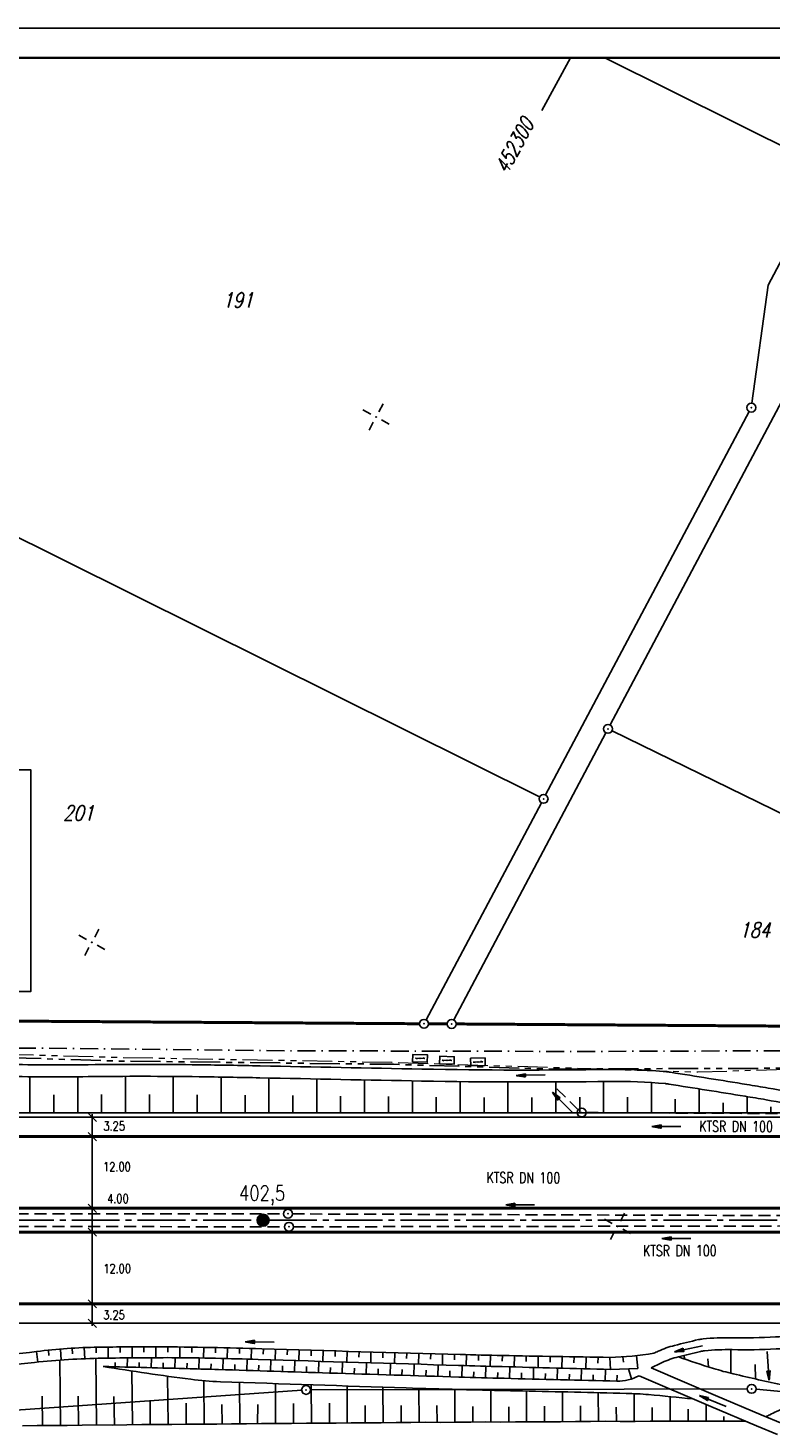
# Model space of a CAD drawing. Extents: x 0 to 1135, y 0 to 420.
# Tile 40 of 81: x 583 to 707, y 186 to 420. Entities that reach past the tile are written whole.
import ezdxf
from ezdxf.enums import TextEntityAlignment as Align

# ---------------------------------------------------------------- set-up
doc = ezdxf.new("R2010")
doc.units = 0
doc.header["$LTSCALE"] = 2
doc.header["$MEASUREMENT"] = 0
for name, pattern in [('ACHSE', [5.5, 4, -0.5, 0.5, -0.5]), ('AUSGEZOGEN', [0]), ('BAB-FM2', [2.6, 1.5, -0.5, 0.1, -0.5]), ('GESTRICH-X2', [1.5, 1, -0.5]), ('PHANTOMX2', [5, 2.5, -0.5, 0.5, -0.5, 0.5, -0.5])]:
    doc.linetypes.add(name, pattern=pattern)
doc.layers.get('0').update_dxf_attribs({"color": 8, "linetype": 'AUSGEZOGEN'})
for name, color, linetype in [('ACHSETOP', 250, 'ACHSE'), ('BAB_FM', 8, 'BAB-FM2'), ('BOESCHG', 8, 'AUSGEZOGEN'), ('Boeschungen', 15, 'CONTINUOUS'), ('BW-SCHRIFT', 8, 'AUSGEZOGEN'), ('FBRTOP', 8, 'AUSGEZOGEN'), ('FLSTNR', 8, 'AUSGEZOGEN'), ('GRABEN', 8, 'AUSGEZOGEN'), ('GRENZL', 8, 'AUSGEZOGEN'), ('GRENZL-BAB', 7, 'AUSGEZOGEN'), ('GRENZP', 8, 'AUSGEZOGEN'), ('GRENZP-BAB', 7, 'AUSGEZOGEN'), ('HEKT_B', 250, 'CONTINUOUS'), ('KANAL', 200, 'GESTRICH-X2'), ('Lichtwellenleiter COLT', 8, 'PHANTOMX2'), ('Lichtwellenleiter GLH', 8, 'PHANTOMX2'), ('MULDE', 8, 'AUSGEZOGEN'), ('NETZ', 250, 'AUSGEZOGEN'), ('PFEIL', 200, 'CONTINUOUS'), ('PFEILTOP', 8, 'AUSGEZOGEN'), ('RAHMEN', 250, 'AUSGEZOGEN'), ('SCHRIFT', 8, 'AUSGEZOGEN'), ('SCHSYMBOL', 200, 'AUSGEZOGEN'), ('SIGNATUR', 8, 'AUSGEZOGEN'), ('TEXTO', 200, 'CONTINUOUS')]:
    doc.layers.add(name, color=color, linetype=linetype)
doc.styles.add('ROMANS', font='romans.shx', dxfattribs={"width": 0.8})

# ---------------------------------------------------------------- blocks, each defined once
blk = doc.blocks.new('IKR')
at = {"color": 0}
for p, q in [((0, 1), (0, 2.5)), ((-2.5, 0), (-1, 0)), ((1, 0), (2.5, 0)), ((0, -2.5), (0, -1))]:
    blk.add_line(p, q, dxfattribs=at)
blk.add_circle((0, 0), 0.05, dxfattribs=at)
blk.add_point((0, 0), dxfattribs=at)
blk = doc.blocks.new('KS')
for p, q in [((-1.14, 0), (1.14, 0)), ((-1.14, 0), (-0.64, -0.15)), ((0.63, 0.15), (1.14, 0))]:
    blk.add_line(p, q)
blk.add_lwpolyline([(-1.76, -0.89), (1.74, -0.88), (1.73, 0.91), (-1.76, 0.91)], close=True)
blk.add_point((0, 0))
blk.add_point((0, 0))
blk = doc.blocks.new('*X17')
at = {"color": 0}
for p, q in [((212.23, 257.39), (213.24, 258.4)), ((212.24, 257.33), (213.31, 258.4)), ((212.24, 257.47), (213.17, 258.4)), ((212.24, 257.26), (213.37, 258.39)), ((212.24, 257.55), (213.09, 258.39)), ((212.25, 257.2), (213.43, 258.38)), ((212.26, 257.63), (213, 258.37)), ((212.27, 257.14), (213.49, 258.37)), ((212.28, 257.09), (213.55, 258.35)), ((212.29, 257.73), (212.9, 258.35)), ((212.3, 257.04), (213.6, 258.33)), ((212.32, 256.99), (213.65, 258.31)), ((212.34, 257.86), (212.78, 258.29)), ((212.35, 256.94), (213.69, 258.29)), ((212.37, 256.9), (213.74, 258.26)), ((212.4, 256.85), (213.78, 258.24)), ((212.43, 256.81), (213.83, 258.21)), ((212.46, 256.77), (213.86, 258.18)), ((212.49, 256.73), (213.9, 258.14)), ((212.53, 256.7), (213.94, 258.11)), ((212.56, 256.66), (213.97, 258.07)), ((212.6, 256.63), (214.01, 258.03)), ((212.64, 256.6), (214.04, 257.99)), ((212.68, 256.57), (214.07, 257.95)), ((212.73, 256.54), (214.09, 257.91)), ((212.77, 256.52), (214.12, 257.86)), ((212.82, 256.49), (214.14, 257.82)), ((212.87, 256.47), (214.16, 257.77)), ((212.92, 256.45), (214.18, 257.72)), ((212.97, 256.44), (214.2, 257.66)), ((213.03, 256.42), (214.21, 257.6)), ((213.09, 256.41), (214.22, 257.54)), ((213.16, 256.41), (214.23, 257.48)), ((213.22, 256.4), (214.23, 257.41)), ((213.3, 256.41), (214.23, 257.34)), ((213.38, 256.41), (214.22, 257.26)), ((213.46, 256.43), (214.2, 257.17)), ((213.56, 256.46), (214.18, 257.07)), ((213.69, 256.51), (214.12, 256.95))]:
    blk.add_line(p, q, dxfattribs=at)
blk = doc.blocks.new('SRMAST2')
at = {"color": 0}
blk.add_circle((0, 0), 0.999, dxfattribs=at)
blk.add_point((0, 0), dxfattribs=at)
blk.add_blockref('*X17', (-213.23, -257.4))
blk = doc.blocks.new('GST')
at = {"color": 0}
blk.add_circle((0, 0), 0.75, dxfattribs=at)
blk.add_point((0, 0), dxfattribs=at)
blk = doc.blocks.new('10')
blk.add_blockref('GST', (0, 0))
blk = doc.blocks.new('PFEIL2')
at = {"color": 0}
for p, q in [((0.88, 0), (-2.4, -0.01)), ((0.88, -0.27), (0.88, 0.28)), ((0.88, 0.28), (2.43, 0.01)), ((0.91, 0.27), (0.88, 0.26)), ((0.97, 0.26), (0.88, 0.25)), ((1.02, 0.25), (0.88, 0.23)), ((1.07, 0.24), (0.88, 0.21)), ((1.13, 0.23), (0.88, 0.19)), ((1.18, 0.22), (0.88, 0.17)), ((1.24, 0.21), (0.88, 0.15)), ((1.29, 0.21), (0.88, 0.14)), ((1.34, 0.2), (0.88, 0.12)), ((1.4, 0.19), (0.88, 0.1)), ((1.45, 0.18), (0.88, 0.08)), ((1.51, 0.17), (0.88, 0.06)), ((1.56, 0.16), (0.88, 0.04)), ((1.61, 0.15), (0.88, 0.02)), ((1.67, 0.14), (0.88, 0.01)), ((1.72, 0.13), (0.88, -0.01)), ((1.78, 0.12), (0.88, -0.03)), ((1.83, 0.11), (0.88, -0.05)), ((1.88, 0.1), (0.88, -0.07)), ((1.94, 0.09), (0.88, -0.09)), ((2.05, 0.08), (0.88, -0.12)), ((1.99, 0.08), (0.88, -0.11)), ((2.1, 0.07), (0.88, -0.14)), ((2.15, 0.06), (0.88, -0.16)), ((2.21, 0.05), (0.88, -0.18)), ((2.26, 0.04), (0.88, -0.2)), ((2.32, 0.03), (0.88, -0.22)), ((2.37, 0.02), (0.88, -0.23)), ((2.42, 0.01), (0.88, -0.25)), ((2.43, 0.01), (0.88, -0.27))]:
    blk.add_line(p, q, dxfattribs=at)

msp = doc.modelspace()

# ---------------------------------------------------------------- linework, layer by layer
at = {"layer": 'ACHSETOP'}
msp.add_lwpolyline([(25, 220.37), (447.45, 220.37), (747.45, 220.37), (922.45, 220.37), (950, 220.37)], dxfattribs=at)
at = {"layer": 'BAB_FM', "flags": 128}
msp.add_lwpolyline([(426.4, 254.63), (461.4, 256.5), (499.28, 256.05), (504.78, 256.45), (526.4, 250.18), (576.4, 249.26), (626.4, 248.75), (676.4, 248.63), (726.4, 248.82), (776.4, 248.5), (826.4, 248.29), (876.4, 248.27), (909.4, 248.16), (909.4, 241.36), (906.4, 241.36)], dxfattribs=at)
at = {"layer": 'BOESCHG'}
for p, q in [((583.43, 238.35), (583.43, 244.4)), ((591.43, 238.35), (591.43, 244.4)), ((599.43, 238.35), (599.43, 244.46)), ((607.43, 238.35), (607.43, 244.45)), ((615.43, 238.35), (615.43, 244.35)), ((623.43, 238.35), (623.43, 244.19)), ((631.43, 238.35), (631.43, 244.02)), ((639.43, 238.35), (639.43, 243.86)), ((647.43, 238.35), (647.43, 243.71)), ((655.43, 238.35), (655.43, 243.59)), ((663.43, 238.35), (663.43, 243.52)), ((671.43, 238.35), (671.43, 243.53)), ((679.43, 238.35), (679.43, 243.6)), ((687.43, 238.35), (687.43, 243.43)), ((695.43, 238.35), (695.43, 242.36)), ((587.43, 238.35), (587.43, 241.37)), ((595.43, 238.35), (595.43, 241.4)), ((603.43, 238.35), (603.43, 241.41)), ((611.43, 238.35), (611.43, 241.38)), ((619.43, 238.35), (619.43, 241.31)), ((627.43, 238.35), (627.43, 241.23)), ((635.43, 238.35), (635.43, 241.15)), ((643.43, 238.35), (643.43, 241.07)), ((651.43, 238.35), (651.43, 241)), ((659.43, 238.35), (659.43, 240.95)), ((667.43, 238.35), (667.43, 240.94)), ((675.43, 238.35), (675.43, 240.96)), ((683.43, 238.35), (683.43, 240.98)), ((691.43, 238.35), (691.43, 240.67)), ((699.43, 238.35), (699.43, 240.04)), ((703.43, 238.35), (703.43, 241.08)), ((707.43, 238.35), (707.43, 239.37)), ((584.55, 198.38), (584.78, 196.62)), ((586.54, 198.61), (586.63, 197.71)), ((588.53, 198.8), (588.68, 196.96)), ((590.52, 198.94), (590.58, 198.02)), ((592.52, 199.05), (592.6, 197.19)), ((594.52, 199.11), (594.54, 198.18)), ((596.52, 199.13), (596.54, 197.29)), ((598.52, 199.16), (598.53, 198.23)), ((599.71, 195.78), (599.75, 197.33)), ((600.52, 199.17), (600.53, 197.33)), ((602.52, 199.17), (602.52, 198.26)), ((603.71, 195.67), (603.76, 197.36)), ((604.52, 199.17), (604.52, 197.36)), ((606.52, 199.16), (606.51, 198.26)), ((607.71, 195.57), (607.76, 197.36)), ((608.52, 199.15), (608.5, 197.36)), ((610.52, 199.12), (610.51, 198.23)), ((611.71, 195.46), (611.76, 197.32)), ((612.52, 199.08), (612.48, 197.31)), ((614.52, 199.04), (614.5, 198.15)), ((615.71, 195.34), (615.77, 197.23)), ((616.52, 198.99), (616.47, 197.21)), ((618.52, 198.94), (618.49, 198.05)), ((619.71, 195.22), (619.77, 197.12)), ((620.52, 198.89), (620.47, 197.09)), ((622.52, 198.83), (622.49, 197.93)), ((623.71, 195.1), (623.76, 197)), ((624.52, 198.77), (624.46, 196.97)), ((626.52, 198.71), (626.49, 197.81)), ((628.51, 198.65), (628.46, 196.85)), ((630.51, 198.59), (630.49, 197.69)), ((632.51, 198.54), (632.46, 196.73)), ((634.51, 198.48), (634.49, 197.58)), ((636.51, 198.42), (636.46, 196.62)), ((638.51, 198.36), (638.48, 197.46)), ((640.51, 198.31), (640.46, 196.5)), ((642.51, 198.25), (642.48, 197.34)), ((644.51, 198.19), (644.46, 196.38)), ((646.51, 198.14), (646.48, 197.23)), ((648.51, 198.08), (648.46, 196.26)), ((650.51, 198.02), (650.48, 197.11)), ((652.5, 197.97), (652.45, 196.14)), ((654.5, 197.91), (654.48, 197)), ((656.5, 197.86), (656.45, 196.02)), ((658.5, 197.81), (658.48, 196.89)), ((660.5, 197.76), (660.46, 195.91)), ((662.5, 197.72), (662.48, 196.79)), ((664.5, 197.68), (664.47, 195.8)), ((666.5, 197.64), (666.48, 196.7)), ((668.5, 197.61), (668.47, 195.69)), ((670.5, 197.57), (670.48, 196.61)), ((672.5, 197.54), (672.47, 195.59)), ((674.5, 197.5), (674.48, 196.52)), ((676.5, 197.47), (676.47, 195.48)), ((678.5, 197.43), (678.48, 196.43)), ((680.5, 197.4), (680.57, 195.38)), ((682.65, 197.49), (682.78, 196.59)), ((684.96, 197.69), (685.16, 195.53)), ((692.85, 197.72), (693, 197.13)), ((696.88, 197.18), (697, 195.8)), ((700.75, 198.7), (700.7, 194.75)), ((597.72, 195.83), (597.73, 196.56)), ((601.71, 195.73), (601.73, 196.53)), ((605.71, 195.62), (605.74, 196.49)), ((609.71, 195.52), (609.74, 196.43)), ((613.71, 195.41), (613.74, 196.34)), ((617.71, 195.28), (617.74, 196.23)), ((621.71, 195.16), (621.74, 196.11)), ((625.7, 195.03), (625.73, 195.98)), ((627.7, 194.97), (627.76, 196.88)), ((629.7, 194.91), (629.73, 195.86)), ((631.7, 194.85), (631.76, 196.76)), ((633.7, 194.78), (633.73, 195.74)), ((635.7, 194.72), (635.76, 196.64)), ((637.7, 194.66), (637.73, 195.62)), ((639.7, 194.6), (639.76, 196.52)), ((641.7, 194.53), (641.73, 195.5)), ((643.7, 194.47), (643.76, 196.4)), ((645.69, 194.41), (645.72, 195.37)), ((647.69, 194.35), (647.75, 196.28)), ((649.69, 194.28), (649.72, 195.25)), ((651.69, 194.22), (651.75, 196.16)), ((653.69, 194.16), (653.72, 195.13)), ((655.69, 194.1), (655.75, 196.04)), ((657.69, 194.04), (657.72, 195.01)), ((659.69, 193.98), (659.74, 195.93)), ((661.69, 193.93), (661.71, 194.9)), ((663.69, 193.87), (663.74, 195.82)), ((665.69, 193.82), (665.71, 194.8)), ((667.69, 193.77), (667.73, 195.71)), ((669.68, 193.72), (669.71, 194.69)), ((671.68, 193.68), (671.73, 195.61)), ((673.68, 193.63), (673.71, 194.59)), ((675.68, 193.58), (675.73, 195.5)), ((679.68, 193.48), (679.73, 195.4)), ((684.13, 193.81), (683.61, 195.48)), ((689.06, 196.47), (689.06, 196.46)), ((704.8, 196.24), (704.85, 193.79)), ((677.68, 193.53), (677.7, 194.49)), ((681.65, 193.44), (681.69, 194.45))]:
    msp.add_line(p, q, dxfattribs=at)
for points in [[(503.44, 239.02, -0.000023), (544.84, 238.67, -0.003735), (545.51, 238.66, -0.015324), (549.17, 238.46, 0.021192), (551.82, 238.35), (595.67, 238.35), (713.84, 238.35)], [(709.59, 192.73, -0.003851), (701.13, 194.65, -0.017422), (697.81, 195.55, -0.009717), (691.95, 197.5)], [(694.38, 190.45, 0.00385), (686.97, 191.17, 0.016076), (683.21, 191.38, 0.000744), (665.89, 191.78, -0.001202), (655.17, 192.03, -0.001561), (646.38, 192.29, -0.000441), (615.31, 193.33, -0.023773), (610.34, 193.74, -0.008019), (595.72, 195.88)], [(934.24, 192.89, -0.000638), (890.12, 192.39, 0.000925), (858.36, 192.02, 0.00022), (820.58, 191.49, -0.000369), (798.06, 191.17, -0.000079), (795.37, 191.14, 0.000009), (770.95, 190.83, 0.000425), (716.93, 190.09, 0.007022), (713.67, 190, 0.064802), (711.66, 189.65, 0.037341), (708.37, 188.35, 0.004668), (707.25, 187.8, -0.001022), (706.59, 187.46, -0.008199)]]:
    msp.add_lwpolyline(points, format="xyb", dxfattribs=at)
at = {"layer": 'BOESCHG', "flags": 128}
for points in [[(680.5, 197.4, -0.00082), (662.48, 197.72, -0.002095), (655.42, 197.89, -0.000433), (622.23, 198.84, 0.001699), (613.76, 199.06, 0.004972), (604.72, 199.17, 0.004555), (594.85, 199.11, 0.027747), (584.54, 198.38, -0.030879), (575.27, 197.78, -0.001585), (568.77, 197.78, 0.00033), (537.54, 197.87, 0.000685), (526.94, 197.87, 0.00034), (505.6, 197.85)], [(595.72, 195.88, -0.00038), (610.23, 195.51, -0.001159), (614.99, 195.37, -0.000025), (633.55, 194.79, 0.000022), (655.23, 194.11, 0.001406), (662.77, 193.9, 0.000561), (681.65, 193.44)]]:
    msp.add_lwpolyline(points, format="xyb", dxfattribs=at)
at = {"layer": 'BOESCHG'}
for centre, radius, start, end in [((679.73, 244.1), 46.7, 270.9474, 280.0043), ((681.75, 201.17), 7.73, 269.258, 297.96)]:
    msp.add_arc(centre, radius, start, end, dxfattribs=at)
at = {"layer": 'Boeschungen', "linetype": 'Continuous'}
for points in [[(588.57, 185.99), (588.46, 196.95)], [(594.58, 186.05), (594.45, 197.25)], [(600.58, 186.15), (600.47, 195.13)], [(606.59, 186.2), (606.48, 194.26)], [(612.59, 186.25), (612.53, 193.5)], [(618.59, 186.3), (618.53, 193.22)], [(624.54, 186.36), (624.52, 193.02)], [(630.55, 186.41), (630.52, 192.82)], [(636.55, 186.41), (636.52, 192.62)], [(642.55, 186.46), (642.51, 192.42)], [(648.56, 186.51), (648.51, 192.22)], [(585.57, 185.97), (585.5, 190.92)], [(591.58, 186.02), (591.5, 190.92)], [(597.58, 186.12), (597.5, 190.87)], [(603.58, 186.17), (603.55, 190.04)], [(654.56, 186.57), (654.55, 192.05)], [(660.56, 186.57), (660.54, 191.9)], [(666.56, 186.62), (666.54, 191.76)], [(672.57, 186.67), (672.54, 191.63)], [(678.57, 186.67), (678.54, 191.49)], [(684.57, 186.68), (684.53, 191.33)], [(690.57, 186.73), (690.57, 190.83)], [(609.59, 186.23), (609.56, 189.72)], [(615.59, 186.28), (615.56, 189.5)], [(621.54, 186.33), (621.55, 189.51)], [(627.55, 186.38), (627.55, 189.69)], [(633.55, 186.43), (633.55, 189.72)], [(639.55, 186.44), (639.55, 189.37)], [(645.55, 186.49), (645.55, 189.33)], [(651.56, 186.54), (651.55, 189.33)], [(657.56, 186.59), (657.55, 189.19)], [(663.56, 186.59), (663.55, 189.13)], [(669.57, 186.65), (669.55, 189.26)], [(675.57, 186.65), (675.55, 189.3)], [(681.57, 186.7), (681.55, 189.08)], [(687.57, 186.7), (687.55, 189)], [(693.57, 186.7), (693.56, 188.71)], [(696.58, 186.73), (696.57, 189.5)], [(582.17, 185.95), (584.67, 185.99), (587.17, 185.98), (589.68, 186.02), (592.18, 186.05), (594.68, 186.09), (597.18, 186.08), (599.68, 186.12), (602.18, 186.16), (604.68, 186.15), (607.19, 186.18), (609.69, 186.22), (612.19, 186.21), (614.69, 186.25), (617.19, 186.29), (619.69, 186.28), (622.19, 186.31), (624.69, 186.35), (627.19, 186.34), (629.7, 186.38), (632.2, 186.42), (634.7, 186.41), (637.2, 186.44), (639.7, 186.43), (642.2, 186.47), (644.7, 186.51), (647.2, 186.5), (649.71, 186.54), (652.21, 186.52), (654.71, 186.56), (657.21, 186.55), (659.71, 186.59), (662.21, 186.58), (664.71, 186.62), (667.21, 186.6), (669.72, 186.64), (672.22, 186.63), (674.72, 186.67), (677.22, 186.66), (679.72, 186.7), (682.22, 186.68), (684.72, 186.67), (687.22, 186.71), (689.72, 186.7), (692.22, 186.74), (694.72, 186.73), (697.23, 186.71), (699.73, 186.75), (702.23, 186.74), (703.16, 186.74)], [(699.58, 186.76), (699.57, 187.51)]]:
    msp.add_lwpolyline(points, dxfattribs=at)
at = {"layer": 'BW-SCHRIFT'}
msp.add_lwpolyline([(541.44, 258.69), (583.6, 258.69), (583.6, 295.78), (541.44, 295.78)], close=True, dxfattribs=at)
at = {"layer": 'FBRTOP'}
for points in [[(551.82, 237.62), (723.39, 237.62)], [(580.07, 203.12), (724.29, 203.12)]]:
    msp.add_lwpolyline(points, dxfattribs=at)
at = {"layer": 'FBRTOP', "const_width": 0.5}
for points in [[(25, 234.37), (447.45, 234.37), (747.45, 234.37), (922.45, 234.37), (950, 234.37)], [(25, 206.37), (447.45, 206.37), (747.45, 206.37), (922.45, 206.37), (950, 206.37)]]:
    msp.add_lwpolyline(points, dxfattribs=at)
for points in [[(421.88, 222.37), (447.45, 222.37), (747.45, 222.37, 0.000001), (834.95, 222.37, -0.000001), (922.45, 222.37, 0), (950, 222.37, 0.000001)], [(421.87, 218.37), (447.45, 218.37), (747.45, 218.37, 0.000001), (834.95, 218.37, -0.000001), (922.45, 218.37, 0), (950, 218.37, 0.000001)]]:
    msp.add_lwpolyline(points, format="xyb", dxfattribs=at)
at = {"layer": 'GRABEN'}
msp.add_line((680.57, 195.38), (685.16, 195.53), dxfattribs=at)
at = {"layer": 'GRABEN', "flags": 128}
msp.add_lwpolyline([(505.15, 196.76, 0.000052), (526.5, 196.55, 0.000106), (536.95, 196.45, 0.000008), (573.96, 196.12, 0.000244), (575.24, 196.11, 0.02921), (584.23, 196.56, -0.023106), (595.58, 197.27, -0.004178), (607.21, 197.36, -0.006651), (614.52, 197.26, -0.00077), (621.63, 197.06, 0.000163), (655.18, 196.06, 0.000611), (662.47, 195.86, 0.000246), (680.57, 195.38)], format="xyb", dxfattribs=at)
at = {"layer": 'GRENZL'}
for p, q in [((716.51, 396.62), (679.62, 415)), ((716.83, 395.62), (706.95, 376.93)), ((704.26, 357.18), (706.95, 376.93)), ((714.42, 367.32), (680.53, 303.32)), ((536.24, 357.24), (668.71, 291.26)), ((669.73, 291.59), (703.81, 355.78)), ((679.83, 301.99), (654.36, 253.9)), ((717.74, 284.3), (680.85, 302.32)), ((649.74, 253.93), (669.03, 290.27))]:
    msp.add_line(p, q, dxfattribs=at)
at = {"layer": 'GRENZL-BAB'}
for p, q in [((628.92, 191.91), (550.72, 186.48)), ((655.53, 192.03), (630.41, 191.97)), ((662.31, 192.05), (655.53, 192.03)), ((662.31, 192.05), (703.47, 192.14)), ((713.46, 191.26), (704.97, 192.07))]:
    msp.add_line(p, q, dxfattribs=at)
at = {"layer": 'GRENZP-BAB', "const_width": 0.5}
for points in [[(538.97, 253.99), (648.64, 253.27)], [(653.26, 253.25), (650.14, 253.26)], [(745.07, 252.64), (654.76, 253.24)]]:
    msp.add_lwpolyline(points, dxfattribs=at)
at = {"layer": 'KANAL'}
for p, q in [((675.19, 238.87), (671.09, 242.88)), ((676.54, 238.4), (723.44, 238.15)), ((527.21, 221.49), (625.88, 221.45)), ((627.36, 221.43), (723.25, 221.1)), ((527.21, 219.39), (626.05, 219.27)), ((627.55, 219.27), (723.05, 219.43))]:
    msp.add_line(p, q, dxfattribs=at)
at = {"layer": 'Lichtwellenleiter COLT', "lineweight": 0, "flags": 128}
for points in [[(644.02, 246.76), (597.65, 247.61), (549.6, 248.94), (547.79, 248.94), (538.89, 249.25), (487.48, 254.14), (472.4, 255.7), (466.69, 256.28), (439.93, 256.24), (432, 255.38)], [(950, 245.54), (915.86, 245.27), (880.5, 246.28), (842.25, 247.15), (751.67, 246.31), (722.73, 246.06), (695.22, 245.14), (644.02, 246.76)]]:
    msp.add_lwpolyline(points, dxfattribs=at)
at = {"layer": 'Lichtwellenleiter GLH', "flags": 128}
msp.add_lwpolyline([(540.34, 247.98), (548.11, 248.58), (598.84, 247.01), (644.27, 246.48), (670.87, 245.69), (719.52, 245.85), (751.88, 246.22), (804.76, 246.44), (842.52, 247.1), (911.74, 245.32), (950, 245.53)], dxfattribs=at)
at = {"layer": 'MULDE'}
for points in [[(512.78, 254.17, 0.005146), (518.98, 252.15, 0.009638), (522.3, 251.17, 0.00341), (536.36, 247.43, 0.057841), (536.99, 247.35, 0.000565), (540.17, 247.28, -0.00031), (545.98, 247.16, -0.000102), (568.17, 246.69, 0.000218), (578.52, 246.48, 0.008115), (593.17, 246.42, -0.006412), (611.77, 246.4, -0.001957), (621.98, 246.22, 0.000738), (649.03, 245.68, 0.008207), (680.41, 245.62, -0.027308), (689.97, 245.23, -0.015533), (690.64, 245.15, -0.000742), (703.42, 243.1, -0.003942), (706.96, 242.5, -0.002025), (713.7, 241.28, -0.002042)], [(514.81, 251.39, 0.002941), (518.38, 250.24, 0.009638), (521.77, 249.24, 0.00341), (535.86, 245.5, 0.057841), (536.94, 245.35, 0.000565), (540.13, 245.28, -0.00031), (545.94, 245.16, -0.000102), (568.12, 244.69, 0.000218), (578.48, 244.48, 0.008115), (593.19, 244.42, -0.006412), (611.74, 244.4, -0.001957), (621.93, 244.22, 0.000738), (648.99, 243.68, 0.008207), (680.44, 243.62, -0.027308), (689.78, 243.24, -0.015533), (690.33, 243.17, -0.000742), (703.1, 241.13, -0.003942), (706.61, 240.54, -0.002042), (713.39, 239.3, -0.002042)], [(729.1, 201.97, 0.00229), (723.52, 201.9, 0.020177), (718.37, 201.61, -0.010187), (708.2, 200.83, -0.018733), (700.84, 200.69, 0.028938), (696.08, 200.5, 0.032447), (695.34, 200.38, 0.005866), (691.3, 199.4, 0.043578), (688.56, 198.44, 0.005408), (687.84, 198.1)], [(870.75, 200.09, -0.000487), (847.63, 199.9, -0.001461), (827.81, 199.81, -0.000006), (781.33, 199.75, -0.000075), (777.87, 199.74, -0.00323), (740.69, 199.94, 0.007025), (723.59, 199.9, 0.0202), (718.44, 199.61, -0.010238), (708.29, 198.83, -0.018952), (700.96, 198.7, 0.030013), (696.34, 198.51, 0.031618), (695.67, 198.4, 0.005577), (691.95, 197.5, 0.043867), (689.25, 196.55, 0.01491), (687.4, 195.65)]]:
    msp.add_lwpolyline(points, format="xyb", dxfattribs=at)
for points in [[(687.4, 195.65), (698.14, 191.01), (705.8, 187.8), (709.31, 186.31)], [(685.38, 194.34), (697.35, 189.17), (705.02, 185.95), (708.53, 184.47)]]:
    msp.add_lwpolyline(points, dxfattribs=at)
at = {"layer": 'NETZ'}
msp.add_line((673.87, 414.98), (669.12, 406.18), dxfattribs=at)
at = {"layer": 'RAHMEN'}
msp.add_line((1135, 420), (0, 420), dxfattribs=at)
at = {"layer": 'RAHMEN', "const_width": 0.35}
msp.add_lwpolyline([(25, 5), (1130, 5), (1130, 415), (25, 415), (25, 5)], dxfattribs=at)
at = {"layer": 'SCHRIFT'}
for p, q in [((594.58, 236.93), (593.18, 238.32)), ((593.88, 238.12), (593.87, 202.67)), ((594.58, 233.68), (593.18, 235.07)), ((594.57, 221.68), (593.18, 223.07)), ((594.57, 217.68), (593.18, 219.07)), ((594.57, 205.68), (593.17, 207.07)), ((594.57, 202.43), (593.17, 203.82))]:
    msp.add_line(p, q, dxfattribs=at)

# ---------------------------------------------------------------- block references
at = {"layer": 'GRENZP'}
for p in [(704.16, 356.44), (680.18, 302.65), (669.38, 290.93)]:
    msp.add_blockref('GST', p, dxfattribs=at)
at = {"layer": 'GRENZP-BAB'}
for p in [(649.39, 253.26), (654.01, 253.24), (629.66, 191.97), (704.22, 192.14)]:
    msp.add_blockref('GST', p, dxfattribs=at)
at = {"layer": 'HEKT_B', "rotation": 61.59649567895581}
msp.add_blockref('SRMAST2', (622.45, 220.37), dxfattribs=at)
at = {"layer": 'NETZ', "rotation": 151.5965}
for p in [(641.37, 354.87), (593.8, 266.91), (681.76, 219.34)]:
    msp.add_blockref('IKR', p, dxfattribs=at)
at = {"layer": 'PFEIL'}
for p, rotation in [((672.57, 240.07), 134.4981640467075), ((689.93, 236.06), 179.6988673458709), ((665.48, 222.96), 179.7850673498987), ((691.63, 217.32), 180.0919673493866), ((706.97, 196), 274.0009176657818)]:
    msp.add_blockref('PFEIL2', p, dxfattribs=dict(at, rotation=rotation))
at = {"layer": 'PFEILTOP'}
for p, rotation in [((667.23, 244.66), 181.3962397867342), ((621.91, 199.99), 178.9196709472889), ((693.66, 198.86), 191.9522794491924), ((697.72, 190.09), 157.777649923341)]:
    msp.add_blockref('PFEIL2', p, dxfattribs=dict(at, rotation=rotation))
at = {"layer": 'SCHSYMBOL', "rotation": 359.9999956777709}
for p in [(675.78, 238.41), (626.62, 221.45), (626.79, 219.27)]:
    msp.add_blockref('10', p, dxfattribs=at)
at = {"layer": 'SIGNATUR', "zscale": 0.7}
for p, xscale, yscale, rotation in [((648.73, 247.47), 0.6999999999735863, 0.7000000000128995, 358.236151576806), ((653.22, 247.15), 0.7000000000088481, 0.6999999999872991, 358.5279887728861), ((658.41, 246.88), 0.6999999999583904, 0.7000000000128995, 1.461139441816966)]:
    msp.add_blockref('KS', p, dxfattribs=dict(at, xscale=xscale, yscale=yscale, rotation=rotation))

# ---------------------------------------------------------------- texts
at = {"layer": 'FLSTNR', "style": 'ROMANS', "oblique": 15, "width": 0.8}
for s, p in [('191', (615.67, 373.19)), ('201', (588.99, 287.31)), ('184', (702.15, 267.73))]:
    msp.add_text(s, height=2.5, dxfattribs=at).set_placement(p)
at = {"layer": 'HEKT_B', "style": 'ROMANS', "width": 0.8}
msp.add_text('402,5', height=2.5, rotation=360, dxfattribs=at).set_placement((618.44, 223.66))
at = {"layer": 'NETZ', "style": 'ROMANS', "oblique": 16.6, "width": 0.75}
msp.add_text('452300', height=2.5, rotation=61.5965, dxfattribs=at).set_placement((663.29, 395.41))
at = {"layer": 'SCHRIFT', "style": 'ROMANS', "width": 0.8}
for s, p in [('3.25', (595.74, 235.39)), ('12.00', (595.69, 228.57)), ('4.00', (596.36, 223.25)), ('12.00', (595.72, 211.53)), ('3.25', (595.71, 203.77))]:
    msp.add_text(s, height=1.5, rotation=0.0924, dxfattribs=at).set_placement(p)
at = {"layer": 'TEXTO', "style": 'ROMANS', "width": 0.75}
for rotation, p in [(359.6989, (701.6, 235.18)), (359.7851, (666.01, 226.59)), (0.092, (692.19, 214.38))]:
    msp.add_text('KTSR DN 100', height=1.8, rotation=rotation, dxfattribs=at).set_placement(p, align=Align.CENTER)

doc.saveas('drawing.dxf')
